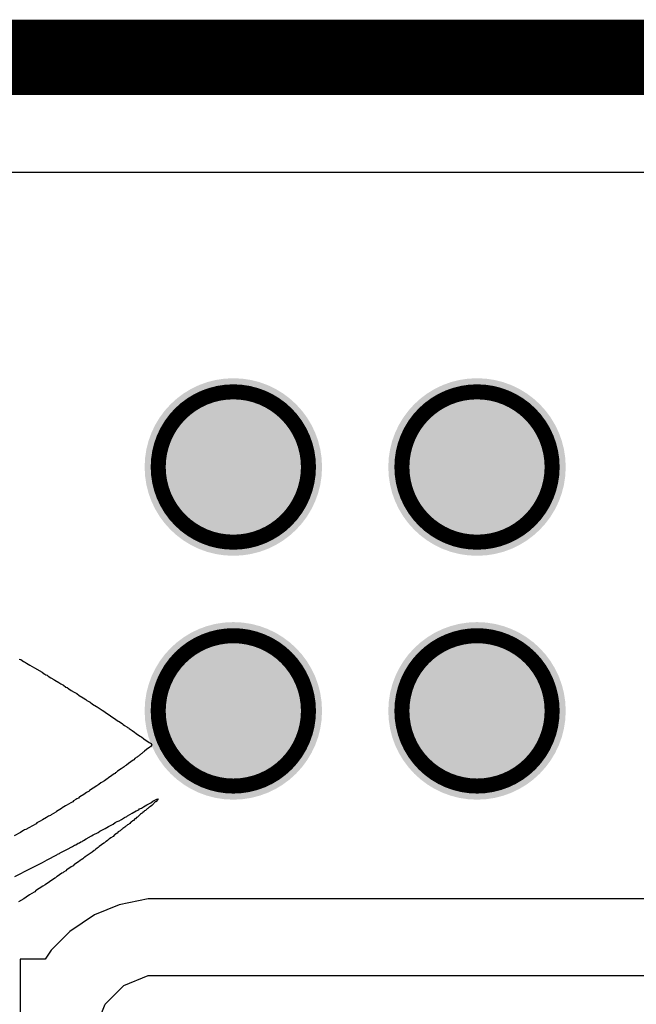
# Model space of a CAD drawing. Header units: inches. Extents: x -0.05 to 7.01, y -0.08 to 1.98.
# Tile 11 of 22: x 0.23 to 0.31, y 0.74 to 0.87. Entities that reach past the tile are written whole.
import ezdxf

# ---------------------------------------------------------------- set-up
doc = ezdxf.new("R2010")
doc.units = ezdxf.units.IN
doc.header["$MEASUREMENT"] = 0
for name, color, linetype in [('Board Outline', 216, 'Continuous'), ('Bottom Layer', 5, 'Continuous'), ('Drill Drawing', 1, 'Continuous'), ('Top Layer', 1, 'Continuous'), ('Top Overlay', 2, 'Continuous'), ('Via Holes', 16, 'Continuous')]:
    doc.layers.add(name, color=color, linetype=linetype)

msp = doc.modelspace()

# ---------------------------------------------------------------- hatches: boundary and pattern name
at = {"layer": 'Bottom Layer'}
h = msp.add_hatch(color=5, dxfattribs=at)
edge = h.paths.add_edge_path()
edge.add_arc((0.25793, 0.81164), 0.01181, 0, 360)
h = msp.add_hatch(color=5, dxfattribs=at)
edge = h.paths.add_edge_path()
edge.add_arc((0.29037, 0.81164), 0.01181, 0, 360)
h = msp.add_hatch(color=5, dxfattribs=at)
edge = h.paths.add_edge_path()
edge.add_arc((0.25793, 0.7792), 0.01181, 0, 360)
h = msp.add_hatch(color=5, dxfattribs=at)
edge = h.paths.add_edge_path()
edge.add_arc((0.29037, 0.7792), 0.01181, 0, 360)
at = {"layer": 'Top Layer'}
h = msp.add_hatch(color=1, dxfattribs=at)
edge = h.paths.add_edge_path()
edge.add_arc((0.25793, 0.81164), 0.01181, 0, 360)
h = msp.add_hatch(color=1, dxfattribs=at)
edge = h.paths.add_edge_path()
edge.add_arc((0.29037, 0.81164), 0.01181, 0, 360)
h = msp.add_hatch(color=1, dxfattribs=at)
edge = h.paths.add_edge_path()
edge.add_arc((0.25793, 0.7792), 0.01181, 0, 360)
h = msp.add_hatch(color=1, dxfattribs=at)
edge = h.paths.add_edge_path()
edge.add_arc((0.29037, 0.7792), 0.01181, 0, 360)
at = {"layer": 'Via Holes'}
h = msp.add_hatch(color=7, dxfattribs=at)
edge = h.paths.add_edge_path()
edge.add_arc((0.25793, 0.81164), 0.00591, 0, 360)
h = msp.add_hatch(color=7, dxfattribs=at)
edge = h.paths.add_edge_path()
edge.add_arc((0.29037, 0.81164), 0.00591, 0, 360)
h = msp.add_hatch(color=7, dxfattribs=at)
edge = h.paths.add_edge_path()
edge.add_arc((0.25793, 0.7792), 0.00591, 0, 360)
h = msp.add_hatch(color=7, dxfattribs=at)
edge = h.paths.add_edge_path()
edge.add_arc((0.29037, 0.7792), 0.00591, 0, 360)

# ---------------------------------------------------------------- linework, layer by layer
at = {"layer": 'Board Outline', "const_width": 0.01}
msp.add_lwpolyline([(0, 0.86614), (1.77165, 0.86614)], dxfattribs=at)
at = {"layer": 'Bottom Layer'}
for p, q in [((0.01529, 0.85085), (0.54666, 0.85085)), ((0.24271, 0.75342), (0.23946, 0.75207)), ((0.24661, 0.7542), (0.24271, 0.75342)), ((0.24271, 0.75342), (0.24271, 0.75342)), ((0.379, 0.7542), (0.24661, 0.7542)), ((0.23946, 0.75207), (0.23616, 0.74986)), ((0.23616, 0.74986), (0.23367, 0.74738)), ((0.23367, 0.74738), (0.23286, 0.74617)), ((0.23286, 0.74617), (0.22954, 0.74617)), ((0.22954, 0.74617), (0.22954, 0.73791)), ((0.24337, 0.74266), (0.24661, 0.744)), ((0.24661, 0.744), (0.379, 0.744)), ((0.24088, 0.74017), (0.24337, 0.74266)), ((0.23954, 0.73692), (0.24088, 0.74017))]:
    msp.add_line(p, q, dxfattribs=at)
at = {"layer": 'Drill Drawing'}
for points, const_width in [([(0.26793, 0.81164, 1), (0.24793, 0.81164, 1)], 0.002), ([(0.30037, 0.81164, 1), (0.28037, 0.81164, 1)], 0.002), ([(0.24743, 0.81164, 1), (0.24843, 0.81164, 1)], 0.001), ([(0.26743, 0.81164, 1), (0.26843, 0.81164, 1)], 0.001), ([(0.27987, 0.81164, 1), (0.28087, 0.81164, 1)], 0.001), ([(0.29987, 0.81164, 1), (0.30087, 0.81164, 1)], 0.001), ([(0.26793, 0.7792, 1), (0.24793, 0.7792, 1)], 0.002), ([(0.30037, 0.7792, 1), (0.28037, 0.7792, 1)], 0.002), ([(0.24743, 0.7792, 1), (0.24843, 0.7792, 1)], 0.001), ([(0.26743, 0.7792, 1), (0.26843, 0.7792, 1)], 0.001), ([(0.27987, 0.7792, 1), (0.28087, 0.7792, 1)], 0.001), ([(0.29987, 0.7792, 1), (0.30087, 0.7792, 1)], 0.001)]:
    msp.add_lwpolyline(points, format="xyb", close=True, dxfattribs=dict(at, const_width=const_width))
at = {"layer": 'Top Layer'}
msp.add_line((0.01529, 0.85085), (0.54666, 0.85085), dxfattribs=at)
at = {"layer": 'Top Overlay'}
for p, q in [((0.22944, 0.78607), (0.22963, 0.78602)), ((0.22963, 0.78602), (0.23001, 0.78578)), ((0.23001, 0.78578), (0.23011, 0.78573)), ((0.23011, 0.78573), (0.2304, 0.78554)), ((0.2304, 0.78554), (0.23083, 0.7853)), ((0.23083, 0.7853), (0.23117, 0.7851)), ((0.23117, 0.7851), (0.23146, 0.78491)), ((0.23146, 0.78491), (0.23247, 0.78434)), ((0.23247, 0.78434), (0.23275, 0.78414)), ((0.23275, 0.78414), (0.23285, 0.7841)), ((0.23285, 0.7841), (0.23295, 0.784)), ((0.23295, 0.784), (0.23314, 0.78395)), ((0.23314, 0.78395), (0.23328, 0.78381)), ((0.23328, 0.78381), (0.23362, 0.78361)), ((0.23362, 0.78361), (0.23405, 0.78337)), ((0.23405, 0.78337), (0.23415, 0.78328)), ((0.23415, 0.78328), (0.23468, 0.78299)), ((0.23468, 0.78299), (0.23497, 0.7828)), ((0.23497, 0.7828), (0.2353, 0.7826)), ((0.2353, 0.7826), (0.23564, 0.78236)), ((0.23564, 0.78236), (0.23583, 0.78232)), ((0.23583, 0.78232), (0.23602, 0.78212)), ((0.23602, 0.78212), (0.23636, 0.78193)), ((0.23636, 0.78193), (0.23674, 0.78169)), ((0.23674, 0.78169), (0.23708, 0.7815)), ((0.23708, 0.7815), (0.23742, 0.78126)), ((0.23742, 0.78126), (0.23795, 0.78092)), ((0.23795, 0.78092), (0.23828, 0.78073)), ((0.23828, 0.78073), (0.23843, 0.78059)), ((0.23843, 0.78059), (0.23852, 0.78054)), ((0.23852, 0.78054), (0.23886, 0.78035)), ((0.23886, 0.78035), (0.2392, 0.7801)), ((0.2392, 0.7801), (0.23972, 0.77977)), ((0.23972, 0.77977), (0.23982, 0.77972)), ((0.23982, 0.77972), (0.24045, 0.77929)), ((0.24045, 0.77929), (0.24054, 0.77924)), ((0.24054, 0.77924), (0.24117, 0.77881)), ((0.24117, 0.77881), (0.24126, 0.77876)), ((0.24126, 0.77876), (0.24189, 0.77833)), ((0.24189, 0.77833), (0.24198, 0.77828)), ((0.24198, 0.77828), (0.24261, 0.77785)), ((0.24261, 0.77785), (0.24271, 0.7778)), ((0.24271, 0.7778), (0.24319, 0.77746)), ((0.24319, 0.77746), (0.24328, 0.77741)), ((0.24328, 0.77741), (0.24343, 0.77727)), ((0.24343, 0.77727), (0.24376, 0.77708)), ((0.24376, 0.77708), (0.24386, 0.77698)), ((0.24386, 0.77698), (0.24396, 0.77693)), ((0.24396, 0.77693), (0.24405, 0.77684)), ((0.24405, 0.77684), (0.24448, 0.7766)), ((0.24448, 0.7766), (0.24463, 0.77645)), ((0.24463, 0.77645), (0.24472, 0.7764)), ((0.24472, 0.7764), (0.24506, 0.77616)), ((0.24506, 0.77616), (0.24552, 0.77585)), ((0.24552, 0.77585), (0.24559, 0.77578)), ((0.24559, 0.77578), (0.24569, 0.77573)), ((0.24569, 0.77573), (0.24602, 0.77549)), ((0.24602, 0.77549), (0.24674, 0.77501)), ((0.2467, 0.77429), (0.24636, 0.77405)), ((0.24679, 0.77434), (0.2467, 0.77429)), ((0.24674, 0.77501), (0.24701, 0.77484)), ((0.24682, 0.77441), (0.24679, 0.77434)), ((0.24689, 0.77443), (0.24682, 0.77441)), ((0.24701, 0.77455), (0.24689, 0.77443)), ((0.24701, 0.77484), (0.24706, 0.77465)), ((0.24706, 0.77465), (0.24701, 0.77455)), ((0.24482, 0.77285), (0.24468, 0.7727)), ((0.24492, 0.77289), (0.24482, 0.77285)), ((0.24501, 0.77299), (0.24492, 0.77289)), ((0.24511, 0.77304), (0.24501, 0.77299)), ((0.24521, 0.77313), (0.24511, 0.77304)), ((0.2453, 0.77318), (0.24521, 0.77313)), ((0.24545, 0.77333), (0.2453, 0.77318)), ((0.24554, 0.77337), (0.24545, 0.77333)), ((0.24564, 0.77347), (0.24554, 0.77337)), ((0.24573, 0.77352), (0.24564, 0.77347)), ((0.24593, 0.77371), (0.24573, 0.77352)), ((0.24602, 0.77376), (0.24593, 0.77371)), ((0.2461, 0.77383), (0.24602, 0.77376)), ((0.24636, 0.77405), (0.2461, 0.77383)), ((0.2429, 0.77145), (0.24275, 0.77131)), ((0.24299, 0.7715), (0.2429, 0.77145)), ((0.24328, 0.77169), (0.24299, 0.7715)), ((0.24338, 0.77174), (0.24328, 0.77169)), ((0.24352, 0.77188), (0.24338, 0.77174)), ((0.24369, 0.772), (0.24352, 0.77188)), ((0.24398, 0.7722), (0.24369, 0.772)), ((0.24458, 0.77265), (0.24398, 0.7722)), ((0.24468, 0.7727), (0.24458, 0.77265)), ((0.24112, 0.77015), (0.24078, 0.76991)), ((0.24122, 0.7702), (0.24112, 0.77015)), ((0.24124, 0.77027), (0.24122, 0.7702)), ((0.24136, 0.77035), (0.24124, 0.77027)), ((0.24146, 0.77039), (0.24136, 0.77035)), ((0.24174, 0.77059), (0.24146, 0.77039)), ((0.24208, 0.77083), (0.24174, 0.77059)), ((0.24218, 0.77087), (0.24208, 0.77083)), ((0.2422, 0.77095), (0.24218, 0.77087)), ((0.24232, 0.77102), (0.2422, 0.77095)), ((0.24242, 0.77107), (0.24232, 0.77102)), ((0.24251, 0.77116), (0.24242, 0.77107)), ((0.24275, 0.77131), (0.24251, 0.77116)), ((0.23977, 0.76924), (0.23879, 0.76859)), ((0.24004, 0.76941), (0.23977, 0.76924)), ((0.2403, 0.76962), (0.24004, 0.76941)), ((0.2404, 0.76967), (0.2403, 0.76962)), ((0.24078, 0.76991), (0.2404, 0.76967)), ((0.23708, 0.76751), (0.23698, 0.76741)), ((0.23732, 0.7676), (0.23708, 0.76751)), ((0.23742, 0.7677), (0.23732, 0.7676)), ((0.23751, 0.76775), (0.23742, 0.7677)), ((0.23804, 0.76809), (0.23751, 0.76775)), ((0.23838, 0.76833), (0.23804, 0.76809)), ((0.23872, 0.76852), (0.23838, 0.76833)), ((0.23879, 0.76859), (0.23872, 0.76852)), ((0.24775, 0.76746), (0.2479, 0.76751)), ((0.2479, 0.76751), (0.24792, 0.76744)), ((0.23506, 0.76621), (0.23482, 0.76607)), ((0.23516, 0.76631), (0.23506, 0.76621)), ((0.23559, 0.76655), (0.23516, 0.76631)), ((0.23569, 0.7666), (0.23559, 0.76655)), ((0.23597, 0.76679), (0.23569, 0.7666)), ((0.23631, 0.76698), (0.23597, 0.76679)), ((0.23655, 0.76712), (0.23631, 0.76698)), ((0.23665, 0.76722), (0.23655, 0.76712)), ((0.23698, 0.76741), (0.23665, 0.76722)), ((0.24545, 0.76616), (0.24569, 0.76626)), ((0.24569, 0.76626), (0.24597, 0.76645)), ((0.24597, 0.76645), (0.24641, 0.76669)), ((0.24641, 0.76669), (0.24694, 0.76698)), ((0.24655, 0.76621), (0.24646, 0.76616)), ((0.2467, 0.76635), (0.24655, 0.76621)), ((0.24679, 0.7664), (0.2467, 0.76635)), ((0.24689, 0.7665), (0.24679, 0.7664)), ((0.24706, 0.76662), (0.24689, 0.7665)), ((0.24694, 0.76698), (0.24723, 0.76717)), ((0.24735, 0.76686), (0.24706, 0.76662)), ((0.24723, 0.76717), (0.24775, 0.76746)), ((0.24739, 0.76696), (0.24735, 0.76686)), ((0.24751, 0.76708), (0.24739, 0.76696)), ((0.24761, 0.76712), (0.24751, 0.76708)), ((0.24792, 0.76744), (0.24761, 0.76712)), ((0.23304, 0.76501), (0.23251, 0.76472)), ((0.23333, 0.7652), (0.23304, 0.76501)), ((0.23357, 0.7653), (0.23333, 0.7652)), ((0.23367, 0.76539), (0.23357, 0.7653)), ((0.23429, 0.76573), (0.23367, 0.76539)), ((0.23439, 0.76583), (0.23429, 0.76573)), ((0.23482, 0.76607), (0.23439, 0.76583)), ((0.24304, 0.76477), (0.24343, 0.76501)), ((0.24343, 0.76501), (0.24374, 0.76513)), ((0.24374, 0.76513), (0.24386, 0.76525)), ((0.24386, 0.76525), (0.24448, 0.76559)), ((0.24448, 0.76559), (0.24501, 0.76592)), ((0.24506, 0.76501), (0.24492, 0.76486)), ((0.24501, 0.76592), (0.24533, 0.76604)), ((0.24516, 0.76506), (0.24506, 0.76501)), ((0.24549, 0.76539), (0.24516, 0.76506)), ((0.24533, 0.76604), (0.24545, 0.76616)), ((0.24559, 0.76544), (0.24549, 0.76539)), ((0.24569, 0.76554), (0.24559, 0.76544)), ((0.24578, 0.76559), (0.24569, 0.76554)), ((0.24588, 0.76568), (0.24578, 0.76559)), ((0.24605, 0.7658), (0.24588, 0.76568)), ((0.2461, 0.7659), (0.24605, 0.7658)), ((0.24622, 0.76597), (0.2461, 0.7659)), ((0.24631, 0.76602), (0.24622, 0.76597)), ((0.24646, 0.76616), (0.24631, 0.76602)), ((0.23069, 0.76366), (0.2303, 0.76342)), ((0.2317, 0.76419), (0.23069, 0.76366)), ((0.23179, 0.76429), (0.2317, 0.76419)), ((0.23213, 0.76448), (0.23179, 0.76429)), ((0.23222, 0.76453), (0.23213, 0.76448)), ((0.23251, 0.76472), (0.23222, 0.76453)), ((0.24088, 0.76357), (0.24131, 0.76381)), ((0.24131, 0.76381), (0.24194, 0.76414)), ((0.24194, 0.76414), (0.24222, 0.76434)), ((0.24222, 0.76434), (0.24247, 0.76448)), ((0.24247, 0.76448), (0.24271, 0.76458)), ((0.24271, 0.76458), (0.24304, 0.76477)), ((0.24347, 0.76371), (0.24323, 0.76357)), ((0.24362, 0.76385), (0.24347, 0.76371)), ((0.24372, 0.7639), (0.24362, 0.76385)), ((0.24386, 0.76405), (0.24372, 0.7639)), ((0.24396, 0.7641), (0.24386, 0.76405)), ((0.24405, 0.76419), (0.24396, 0.7641)), ((0.24415, 0.76424), (0.24405, 0.76419)), ((0.24424, 0.76434), (0.24415, 0.76424)), ((0.24434, 0.76438), (0.24424, 0.76434)), ((0.24453, 0.76458), (0.24434, 0.76438)), ((0.24463, 0.76462), (0.24453, 0.76458)), ((0.24482, 0.76482), (0.24463, 0.76462)), ((0.24492, 0.76486), (0.24482, 0.76482)), ((0.22958, 0.76304), (0.22876, 0.7626)), ((0.22992, 0.76323), (0.22958, 0.76304)), ((0.23001, 0.76328), (0.22992, 0.76323)), ((0.23011, 0.76337), (0.23001, 0.76328)), ((0.2303, 0.76342), (0.23011, 0.76337)), ((0.23833, 0.76217), (0.23905, 0.76256)), ((0.23905, 0.76256), (0.23929, 0.7627)), ((0.23929, 0.7627), (0.23992, 0.76304)), ((0.23992, 0.76304), (0.24016, 0.76318)), ((0.24016, 0.76318), (0.24088, 0.76357)), ((0.2416, 0.76232), (0.24146, 0.76217)), ((0.24194, 0.76251), (0.2416, 0.76232)), ((0.24213, 0.7627), (0.24194, 0.76251)), ((0.24222, 0.76275), (0.24213, 0.7627)), ((0.24237, 0.76289), (0.24222, 0.76275)), ((0.24247, 0.76294), (0.24237, 0.76289)), ((0.24261, 0.76309), (0.24247, 0.76294)), ((0.24285, 0.76323), (0.24261, 0.76309)), ((0.24304, 0.76342), (0.24285, 0.76323)), ((0.24314, 0.76347), (0.24304, 0.76342)), ((0.24323, 0.76357), (0.24314, 0.76347)), ((0.23578, 0.76078), (0.2365, 0.76116)), ((0.2365, 0.76116), (0.23679, 0.76135)), ((0.23679, 0.76135), (0.23698, 0.7614)), ((0.23698, 0.7614), (0.23727, 0.7616)), ((0.23727, 0.7616), (0.23747, 0.76164)), ((0.23747, 0.76164), (0.23761, 0.76179)), ((0.23761, 0.76179), (0.2378, 0.76184)), ((0.2378, 0.76184), (0.2379, 0.76193)), ((0.2379, 0.76193), (0.23799, 0.76198)), ((0.23799, 0.76198), (0.23833, 0.76217)), ((0.23992, 0.76102), (0.23982, 0.76092)), ((0.24009, 0.76114), (0.23992, 0.76102)), ((0.24069, 0.7616), (0.24009, 0.76114)), ((0.24078, 0.76164), (0.24069, 0.7616)), ((0.24093, 0.76179), (0.24078, 0.76164)), ((0.24102, 0.76184), (0.24093, 0.76179)), ((0.24117, 0.76198), (0.24102, 0.76184)), ((0.24126, 0.76203), (0.24117, 0.76198)), ((0.24136, 0.76212), (0.24126, 0.76203)), ((0.24146, 0.76217), (0.24136, 0.76212)), ((0.23314, 0.75938), (0.23444, 0.76006)), ((0.23444, 0.76006), (0.23453, 0.76015)), ((0.23453, 0.76015), (0.2348, 0.76022)), ((0.2348, 0.76022), (0.23487, 0.7603)), ((0.23487, 0.7603), (0.23497, 0.76035)), ((0.23497, 0.76035), (0.23578, 0.76078)), ((0.23804, 0.75967), (0.2379, 0.75953)), ((0.23814, 0.75972), (0.23804, 0.75967)), ((0.23821, 0.75979), (0.23814, 0.75972)), ((0.2386, 0.76003), (0.23821, 0.75979)), ((0.23886, 0.76025), (0.2386, 0.76003)), ((0.23912, 0.76042), (0.23886, 0.76025)), ((0.23939, 0.76063), (0.23912, 0.76042)), ((0.23948, 0.76068), (0.23939, 0.76063)), ((0.23958, 0.76078), (0.23948, 0.76068)), ((0.23982, 0.76092), (0.23958, 0.76078)), ((0.23093, 0.75823), (0.23251, 0.75905)), ((0.23251, 0.75905), (0.23314, 0.75938)), ((0.23636, 0.75847), (0.23588, 0.75813)), ((0.2366, 0.75861), (0.23636, 0.75847)), ((0.23674, 0.75876), (0.2366, 0.75861)), ((0.23684, 0.75881), (0.23674, 0.75876)), ((0.23732, 0.75914), (0.23684, 0.75881)), ((0.23756, 0.75929), (0.23732, 0.75914)), ((0.23766, 0.75938), (0.23756, 0.75929)), ((0.2379, 0.75953), (0.23766, 0.75938)), ((0.22886, 0.75717), (0.23093, 0.75823)), ((0.23439, 0.75712), (0.23424, 0.75698)), ((0.23448, 0.75717), (0.23439, 0.75712)), ((0.23511, 0.7576), (0.23448, 0.75717)), ((0.23521, 0.75765), (0.23511, 0.7576)), ((0.2353, 0.75775), (0.23521, 0.75765)), ((0.23564, 0.75794), (0.2353, 0.75775)), ((0.23578, 0.75809), (0.23564, 0.75794)), ((0.23588, 0.75813), (0.23578, 0.75809)), ((0.23256, 0.75587), (0.2321, 0.75556)), ((0.2329, 0.75607), (0.23256, 0.75587)), ((0.23304, 0.75621), (0.2329, 0.75607)), ((0.23314, 0.75626), (0.23304, 0.75621)), ((0.23376, 0.75669), (0.23314, 0.75626)), ((0.23386, 0.75674), (0.23376, 0.75669)), ((0.23415, 0.75693), (0.23386, 0.75674)), ((0.23424, 0.75698), (0.23415, 0.75693)), ((0.23078, 0.75472), (0.23033, 0.75441)), ((0.23112, 0.75491), (0.23078, 0.75472)), ((0.23141, 0.7551), (0.23112, 0.75491)), ((0.2315, 0.75515), (0.23141, 0.7551)), ((0.23165, 0.7553), (0.2315, 0.75515)), ((0.23174, 0.75535), (0.23165, 0.7553)), ((0.2321, 0.75556), (0.23174, 0.75535)), ((0.23004, 0.75422), (0.22934, 0.75381)), ((0.23033, 0.75441), (0.23004, 0.75422))]:
    msp.add_line(p, q, dxfattribs=at)

doc.saveas('drawing.dxf')
